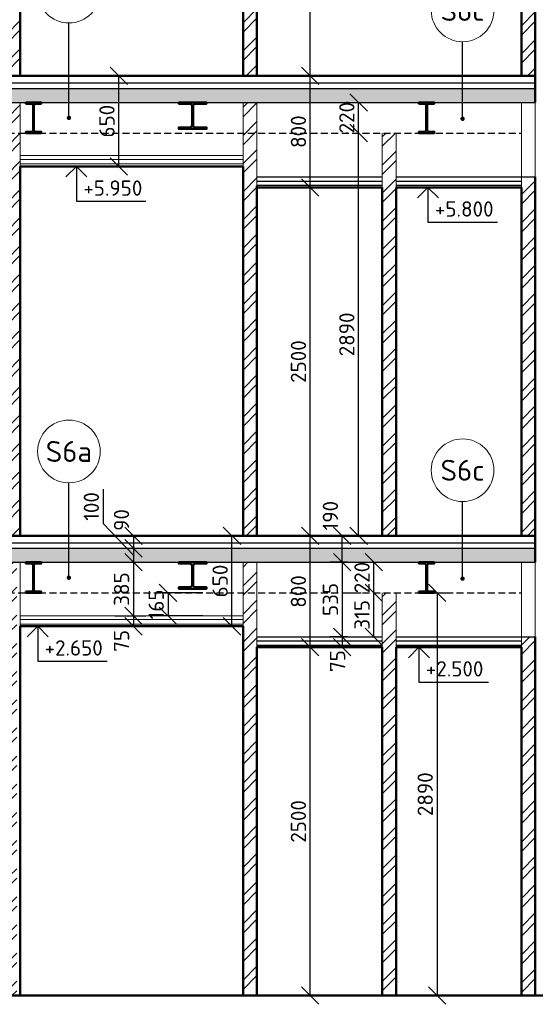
# Model space of a CAD drawing. Header units: millimetres. Extents: x -118752 to 407724, y -73278 to 155058.
# Tile 97 of 256: x -54161 to -50457, y 61633 to 68699. Entities that reach past the tile are written whole.
import ezdxf
from ezdxf.enums import TextEntityAlignment as Align

# ---------------------------------------------------------------- set-up
doc = ezdxf.new("R2010")
doc.units = ezdxf.units.MM
doc.header["$LTSCALE"] = 10
doc.linetypes.add('DASH', pattern=[0.75, 0.5, -0.25])
for name, color, linetype, lineweight in [('CKBUBLINY', 1, 'Continuous', 18), ('CKBUBLINY_POPIS', 3, 'Continuous', 25), ('CKKOTY', 3, 'Continuous', 25), ('CKKOTY_VYS', 3, 'Continuous', 25), ('CKSTENY_REZ', 6, 'Continuous', 50), ('CSPROFILY_REZY', 4, 'Continuous', 50), ('pohledy', 7, 'Continuous', 25), ('srafy', 7, 'Continuous', 18)]:
    doc.layers.add(name, color=color, linetype=linetype, lineweight=lineweight)
doc.styles.get("Standard").update_dxf_attribs({"font": 'isocpeur.ttf'})
doc.dimstyles.new('CADKON', dxfattribs={"dimscale": 50, "dimtxt": 2.2, "dimasz": 2.5, "dimexe": 1.8, "dimexo": 5, "dimgap": 0.6, "dimtad": 1, "dimrnd": 1, "dimtxsty": 'Standard', "dimblk1": 'OBLIQUE', "dimblk2": 'OBLIQUE', "dimsah": 1, "dimcen": 2.5, "dimadec": 1, "dimazin": 2, "dimtfac": 1, "dimtdec": 4, "dimtix": 1, "dimtmove": 2, "dimatfit": 3, "dimldrblk": 'OPEN30', "dimfxl": 5, "dimfxlon": 1, "dimtolj": 1, "dimarcsym": 0})

# ---------------------------------------------------------------- blocks, each defined once
blk = doc.blocks.new('_OBLIQUE')
at = {"color": 0, "linetype": 'ByBlock'}
blk.add_line((-0.5, -0.5), (0.5, 0.5), dxfattribs=at)
blk = doc.blocks.new('*D9538')
at = {"layer": 'CKKOTY', "color": 0, "lineweight": -2}
for p, q in [((-52206.7, 64195.8), (-51983.5, 64195.8)), ((-52073.5, 61695.8), (-52073.5, 64195.8)), ((-52206.7, 61695.8), (-51983.5, 61695.8))]:
    blk.add_line(p, q, dxfattribs=at)
at = {"layer": 'Defpoints', "color": 0}
for p in [(-52456.7, 64195.8), (-52073.5, 64195.8), (-52456.7, 61695.8)]:
    blk.add_point(p, dxfattribs=at)
at = {"layer": 'CKKOTY', "color": 0, "lineweight": -2, "xscale": 125, "yscale": 125, "zscale": 125}
for p, rotation in [((-52073.5, 64195.8), 90), ((-52073.5, 61695.8), 270)]:
    blk.add_blockref('_OBLIQUE', p, dxfattribs=dict(at, rotation=rotation))
at = {"layer": 'CKKOTY', "color": 0, "insert": (-52158.5, 62945.8), "char_height": 110, "attachment_point": 5, "rotation": 90}
blk.add_mtext('\\A1;2500', dxfattribs=at)
blk = doc.blocks.new('_Open30')
at = {"color": 0, "lineweight": -2}
for p, q in [((-1, 0.268), (0, 0)), ((0, 0), (-1, -0.268)), ((0, 0), (-1, 0))]:
    blk.add_line(p, q, dxfattribs=at)
blk = doc.blocks.new('*D9539')
at = {"layer": 'CKKOTY', "color": 0, "lineweight": -2}
for p, q in [((-52206.7, 64995.8), (-51983.5, 64995.8)), ((-52073.5, 64195.8), (-52073.5, 64995.8)), ((-52206.7, 64195.8), (-51983.5, 64195.8))]:
    blk.add_line(p, q, dxfattribs=at)
at = {"layer": 'Defpoints', "color": 0}
for p in [(-52456.7, 64995.8), (-52073.5, 64995.8), (-52456.7, 64195.8)]:
    blk.add_point(p, dxfattribs=at)
at = {"layer": 'CKKOTY', "color": 0, "lineweight": -2, "xscale": 125, "yscale": 125, "zscale": 125}
for p, rotation in [((-52073.5, 64995.8), 90), ((-52073.5, 64195.8), 270)]:
    blk.add_blockref('_OBLIQUE', p, dxfattribs=dict(at, rotation=rotation))
at = {"layer": 'CKKOTY', "color": 0, "insert": (-52158.5, 64595.8), "char_height": 110, "attachment_point": 5, "rotation": 90}
blk.add_mtext('\\A1;800', dxfattribs=at)
blk = doc.blocks.new('*D9540')
at = {"layer": 'CKKOTY', "color": 0, "lineweight": -2}
for p, q in [((-52206.7, 67495.8), (-51983.5, 67495.8)), ((-52073.5, 64995.8), (-52073.5, 67495.8)), ((-52206.7, 64995.8), (-51983.5, 64995.8))]:
    blk.add_line(p, q, dxfattribs=at)
at = {"layer": 'Defpoints', "color": 0}
for p in [(-52456.7, 67495.8), (-52073.5, 67495.8), (-52456.7, 64995.8)]:
    blk.add_point(p, dxfattribs=at)
at = {"layer": 'CKKOTY', "color": 0, "lineweight": -2, "xscale": 125, "yscale": 125, "zscale": 125}
for p, rotation in [((-52073.5, 67495.8), 90), ((-52073.5, 64995.8), 270)]:
    blk.add_blockref('_OBLIQUE', p, dxfattribs=dict(at, rotation=rotation))
at = {"layer": 'CKKOTY', "color": 0, "insert": (-52158.5, 66245.8), "char_height": 110, "attachment_point": 5, "rotation": 90}
blk.add_mtext('\\A1;2500', dxfattribs=at)
blk = doc.blocks.new('*D9541')
at = {"layer": 'CKKOTY', "color": 0, "lineweight": -2}
for p, q in [((-52206.7, 68295.8), (-51983.5, 68295.8)), ((-52073.5, 67495.8), (-52073.5, 68295.8)), ((-52206.7, 67495.8), (-51983.5, 67495.8))]:
    blk.add_line(p, q, dxfattribs=at)
at = {"layer": 'Defpoints', "color": 0}
for p in [(-52456.7, 68295.8), (-52073.5, 68295.8), (-52456.7, 67495.8)]:
    blk.add_point(p, dxfattribs=at)
at = {"layer": 'CKKOTY', "color": 0, "lineweight": -2, "xscale": 125, "yscale": 125, "zscale": 125}
for p, rotation in [((-52073.5, 68295.8), 90), ((-52073.5, 67495.8), 270)]:
    blk.add_blockref('_OBLIQUE', p, dxfattribs=dict(at, rotation=rotation))
at = {"layer": 'CKKOTY', "color": 0, "insert": (-52158.5, 67895.8), "char_height": 110, "attachment_point": 5, "rotation": 90}
blk.add_mtext('\\A1;800', dxfattribs=at)
blk = doc.blocks.new('*D9542')
at = {"layer": 'CKKOTY', "color": 0, "lineweight": -2}
for p, q in [((-52206.7, 70795.8), (-51983.5, 70795.8)), ((-52073.5, 68295.8), (-52073.5, 70795.8)), ((-52206.7, 68295.8), (-51983.5, 68295.8))]:
    blk.add_line(p, q, dxfattribs=at)
at = {"layer": 'Defpoints', "color": 0}
for p in [(-52456.7, 70795.8), (-52073.5, 70795.8), (-52456.7, 68295.8)]:
    blk.add_point(p, dxfattribs=at)
at = {"layer": 'CKKOTY', "color": 0, "lineweight": -2, "xscale": 125, "yscale": 125, "zscale": 125}
for p, rotation in [((-52073.5, 70795.8), 90), ((-52073.5, 68295.8), 270)]:
    blk.add_blockref('_OBLIQUE', p, dxfattribs=dict(at, rotation=rotation))
at = {"layer": 'CKKOTY', "color": 0, "insert": (-52158.5, 69545.8), "char_height": 110, "attachment_point": 5, "rotation": 90}
blk.add_mtext('\\A1;2500', dxfattribs=at)
blk = doc.blocks.new('*D10058')
at = {"layer": 'CKKOTY', "color": 0, "lineweight": -2}
for p, q in [((-53594.4, 64995.8), (-53254.4, 64995.8)), ((-53344.4, 64995.8), (-53344.4, 64905.8)), ((-53594.4, 64905.8), (-53254.4, 64905.8))]:
    blk.add_line(p, q, dxfattribs=at)
at = {"layer": 'Defpoints', "color": 0}
for p in [(-54156.7, 64995.8), (-54156.7, 64905.8), (-53344.4, 64905.8)]:
    blk.add_point(p, dxfattribs=at)
at = {"layer": 'CKKOTY', "color": 0, "lineweight": -2, "xscale": 125, "yscale": 125, "zscale": 125}
for p, rotation in [((-53344.4, 64995.8), 90), ((-53344.4, 64905.8), 270)]:
    blk.add_blockref('_OBLIQUE', p, dxfattribs=dict(at, rotation=rotation))
at = {"layer": 'CKKOTY', "color": 0, "insert": (-53429.4, 65109.1), "char_height": 110, "attachment_point": 5, "rotation": 90}
blk.add_mtext('\\A1;90', dxfattribs=at)
blk = doc.blocks.new('*D10059')
at = {"layer": 'CKKOTY', "color": 0, "lineweight": -2}
for p, q in [((-53561.1, 65329.6), (-53561.1, 65082.6)), ((-53561.1, 65082.6), (-53344.4, 64855.8)), ((-53594.4, 64905.8), (-53254.4, 64905.8)), ((-53344.4, 64905.8), (-53344.4, 64805.8)), ((-53464.5, 64805.8), (-53254.4, 64805.8))]:
    blk.add_line(p, q, dxfattribs=at)
at = {"layer": 'Defpoints', "color": 0}
for p in [(-54156.7, 64905.8), (-53714.5, 64805.8), (-53344.4, 64805.8)]:
    blk.add_point(p, dxfattribs=at)
at = {"layer": 'CKKOTY', "color": 0, "lineweight": -2, "xscale": 125, "yscale": 125, "zscale": 125}
for p, rotation in [((-53344.4, 64905.8), 90), ((-53344.4, 64805.8), 270)]:
    blk.add_blockref('_OBLIQUE', p, dxfattribs=dict(at, rotation=rotation))
at = {"layer": 'CKKOTY', "color": 0, "insert": (-53646.1, 65206.1), "char_height": 110, "attachment_point": 5, "rotation": 90}
blk.add_mtext('\\A1;100', dxfattribs=at)
blk = doc.blocks.new('*D10060')
at = {"layer": 'CKKOTY', "color": 0, "lineweight": -2}
for p, q in [((-53464.5, 64805.8), (-53254.4, 64805.8)), ((-53344.4, 64805.8), (-53344.4, 64420.8)), ((-53476.6, 64420.8), (-53254.4, 64420.8))]:
    blk.add_line(p, q, dxfattribs=at)
at = {"layer": 'Defpoints', "color": 0}
for p in [(-53714.5, 64805.8), (-53726.6, 64420.8), (-53344.4, 64420.8)]:
    blk.add_point(p, dxfattribs=at)
at = {"layer": 'CKKOTY', "color": 0, "lineweight": -2, "xscale": 125, "yscale": 125, "zscale": 125}
for p, rotation in [((-53344.4, 64805.8), 90), ((-53344.4, 64420.8), 270)]:
    blk.add_blockref('_OBLIQUE', p, dxfattribs=dict(at, rotation=rotation))
at = {"layer": 'CKKOTY', "color": 0, "insert": (-53429.4, 64613.3), "char_height": 110, "attachment_point": 5, "rotation": 90}
blk.add_mtext('\\A1;385', dxfattribs=at)
blk = doc.blocks.new('*D10061')
at = {"layer": 'CKKOTY', "color": 0, "lineweight": -2}
for p, q in [((-53476.6, 64420.8), (-53254.4, 64420.8)), ((-53344.4, 64420.8), (-53344.4, 64345.8)), ((-53476.6, 64345.8), (-53254.4, 64345.8))]:
    blk.add_line(p, q, dxfattribs=at)
at = {"layer": 'Defpoints', "color": 0}
for p in [(-53726.6, 64420.8), (-53726.6, 64345.8), (-53344.4, 64345.8)]:
    blk.add_point(p, dxfattribs=at)
at = {"layer": 'CKKOTY', "color": 0, "lineweight": -2, "xscale": 125, "yscale": 125, "zscale": 125}
for p, rotation in [((-53344.4, 64420.8), 90), ((-53344.4, 64345.8), 270)]:
    blk.add_blockref('_OBLIQUE', p, dxfattribs=dict(at, rotation=rotation))
at = {"layer": 'CKKOTY', "color": 0, "insert": (-53429.4, 64241), "char_height": 110, "attachment_point": 5, "rotation": 90}
blk.add_mtext('\\A1;75', dxfattribs=at)
blk = doc.blocks.new('*D10062')
at = {"layer": 'CKKOTY', "color": 0, "lineweight": -2}
for p, q in [((-52845.4, 64585.8), (-53185.4, 64585.8)), ((-53095.4, 64585.8), (-53095.4, 64420.8)), ((-52845.4, 64420.8), (-53185.4, 64420.8))]:
    blk.add_line(p, q, dxfattribs=at)
at = {"layer": 'Defpoints', "color": 0}
for p in [(-52556.7, 64585.8), (-53095.4, 64420.8), (-52556.7, 64420.8)]:
    blk.add_point(p, dxfattribs=at)
at = {"layer": 'CKKOTY', "color": 0, "lineweight": -2, "xscale": 125, "yscale": 125, "zscale": 125}
for p, rotation in [((-53095.4, 64585.8), 270), ((-53095.4, 64420.8), 90)]:
    blk.add_blockref('_OBLIQUE', p, dxfattribs=dict(at, rotation=rotation))
at = {"layer": 'CKKOTY', "color": 0, "insert": (-53180.4, 64503.3), "char_height": 110, "attachment_point": 5, "rotation": 90}
blk.add_mtext('\\A1;165', dxfattribs=at)
blk = doc.blocks.new('*D10063')
at = {"layer": 'CKKOTY', "color": 0, "lineweight": -2}
for p, q in [((-51806.7, 64805.8), (-51933.9, 64805.8)), ((-51843.9, 64805.8), (-51843.9, 64270.8)), ((-51806.7, 64270.8), (-51933.9, 64270.8))]:
    blk.add_line(p, q, dxfattribs=at)
at = {"layer": 'Defpoints', "color": 0}
for p in [(-51556.7, 64805.8), (-51843.9, 64270.8), (-51556.7, 64270.8)]:
    blk.add_point(p, dxfattribs=at)
at = {"layer": 'CKKOTY', "color": 0, "lineweight": -2, "xscale": 125, "yscale": 125, "zscale": 125}
for p, rotation in [((-51843.9, 64805.8), 90), ((-51843.9, 64270.8), 270)]:
    blk.add_blockref('_OBLIQUE', p, dxfattribs=dict(at, rotation=rotation))
at = {"layer": 'CKKOTY', "color": 0, "insert": (-51928.9, 64538.3), "char_height": 110, "attachment_point": 5, "rotation": 90}
blk.add_mtext('\\A1;535', dxfattribs=at)
blk = doc.blocks.new('*D10064')
at = {"layer": 'CKKOTY', "color": 0, "lineweight": -2}
for p, q in [((-51806.7, 64270.8), (-51933.9, 64270.8)), ((-51843.9, 64270.8), (-51843.9, 64195.8)), ((-51806.7, 64195.8), (-51933.9, 64195.8))]:
    blk.add_line(p, q, dxfattribs=at)
at = {"layer": 'Defpoints', "color": 0}
for p in [(-51556.7, 64270.8), (-51843.9, 64195.8), (-51556.7, 64195.8)]:
    blk.add_point(p, dxfattribs=at)
at = {"layer": 'CKKOTY', "color": 0, "lineweight": -2, "xscale": 125, "yscale": 125, "zscale": 125}
for p, rotation in [((-51843.9, 64270.8), 90), ((-51843.9, 64195.8), 270)]:
    blk.add_blockref('_OBLIQUE', p, dxfattribs=dict(at, rotation=rotation))
at = {"layer": 'CKKOTY', "color": 0, "insert": (-51877, 64096.4), "char_height": 110, "attachment_point": 5, "rotation": 90}
blk.add_mtext('\\A1;75', dxfattribs=at)
blk = doc.blocks.new('CK_BUBBLE_1_0_0')
at = {"color": 0, "linetype": 'ByBlock', "lineweight": -2}
blk.add_circle((0, 0), 1, dxfattribs=at)
blk = doc.blocks.new('*D10065')
at = {"layer": 'CKKOTY', "color": 0, "lineweight": -2}
for p, q in [((-51806.7, 64585.8), (-51706.8, 64585.8)), ((-51616.8, 64270.8), (-51616.8, 64585.8)), ((-51806.7, 64270.8), (-51706.8, 64270.8))]:
    blk.add_line(p, q, dxfattribs=at)
at = {"layer": 'Defpoints', "color": 0}
for p in [(-51616.8, 64585.8), (-51556.7, 64585.8), (-51556.7, 64270.8)]:
    blk.add_point(p, dxfattribs=at)
at = {"layer": 'CKKOTY', "color": 0, "lineweight": -2, "xscale": 125, "yscale": 125, "zscale": 125}
for p, rotation in [((-51616.8, 64585.8), 90), ((-51616.8, 64270.8), 270)]:
    blk.add_blockref('_OBLIQUE', p, dxfattribs=dict(at, rotation=rotation))
at = {"layer": 'CKKOTY', "color": 0, "insert": (-51701.8, 64428.3), "char_height": 110, "attachment_point": 5, "rotation": 90}
blk.add_mtext('\\A1;315', dxfattribs=at)
blk = doc.blocks.new('*D10066')
at = {"layer": 'CKKOTY', "color": 0, "lineweight": -2}
for p, q in [((-51806.7, 64805.8), (-51706.8, 64805.8)), ((-51616.8, 64585.8), (-51616.8, 64805.8)), ((-51806.7, 64585.8), (-51706.8, 64585.8))]:
    blk.add_line(p, q, dxfattribs=at)
at = {"layer": 'Defpoints', "color": 0}
for p in [(-51616.8, 64805.8), (-51556.7, 64805.8), (-51556.7, 64585.8)]:
    blk.add_point(p, dxfattribs=at)
at = {"layer": 'CKKOTY', "color": 0, "lineweight": -2, "xscale": 125, "yscale": 125, "zscale": 125}
for p, rotation in [((-51616.8, 64805.8), 270), ((-51616.8, 64585.8), 90)]:
    blk.add_blockref('_OBLIQUE', p, dxfattribs=dict(at, rotation=rotation))
at = {"layer": 'CKKOTY', "color": 0, "insert": (-51701.8, 64695.8), "char_height": 110, "attachment_point": 5, "rotation": 90}
blk.add_mtext('\\A1;220', dxfattribs=at)
blk = doc.blocks.new('*D10067')
at = {"layer": 'CKKOTY', "color": 0, "lineweight": -2}
for p, q in [((-51806.7, 64995.8), (-51933.9, 64995.8)), ((-51843.9, 64805.8), (-51843.9, 64995.8)), ((-51806.7, 64805.8), (-51933.9, 64805.8))]:
    blk.add_line(p, q, dxfattribs=at)
at = {"layer": 'Defpoints', "color": 0}
for p in [(-51843.9, 64995.8), (-51556.7, 64995.8), (-51556.7, 64805.8)]:
    blk.add_point(p, dxfattribs=at)
at = {"layer": 'CKKOTY', "color": 0, "lineweight": -2, "xscale": 125, "yscale": 125, "zscale": 125}
for p, rotation in [((-51843.9, 64995.8), 90), ((-51843.9, 64805.8), 270)]:
    blk.add_blockref('_OBLIQUE', p, dxfattribs=dict(at, rotation=rotation))
at = {"layer": 'CKKOTY', "color": 0, "insert": (-51928.9, 65139.8), "char_height": 110, "attachment_point": 5, "rotation": 90}
blk.add_mtext('\\A1;190', dxfattribs=at)
blk = doc.blocks.new('*D10068')
at = {"layer": 'CKKOTY', "color": 0, "lineweight": -2}
for p, q in [((-52806.7, 64995.8), (-52725.9, 64995.8)), ((-52635.9, 64345.8), (-52635.9, 64995.8)), ((-52806.7, 64345.8), (-52725.9, 64345.8))]:
    blk.add_line(p, q, dxfattribs=at)
at = {"layer": 'Defpoints', "color": 0}
for p in [(-52635.9, 64995.8), (-52556.7, 64995.8), (-52556.7, 64345.8)]:
    blk.add_point(p, dxfattribs=at)
at = {"layer": 'CKKOTY', "color": 0, "lineweight": -2, "xscale": 125, "yscale": 125, "zscale": 125}
for p, rotation in [((-52635.9, 64995.8), 90), ((-52635.9, 64345.8), 270)]:
    blk.add_blockref('_OBLIQUE', p, dxfattribs=dict(at, rotation=rotation))
at = {"layer": 'CKKOTY', "color": 0, "insert": (-52720.9, 64670.8), "char_height": 110, "attachment_point": 5, "rotation": 90}
blk.add_mtext('\\A1;650', dxfattribs=at)
blk = doc.blocks.new('*D10070')
at = {"layer": 'CKKOTY', "color": 0, "lineweight": -2}
for p, q in [((-53440.3, 68295.8), (-53538.9, 68295.8)), ((-53448.9, 67645.8), (-53448.9, 68295.8)), ((-53415.9, 67645.8), (-53538.9, 67645.8))]:
    blk.add_line(p, q, dxfattribs=at)
at = {"layer": 'Defpoints', "color": 0}
for p in [(-53448.9, 68295.8), (-53190.3, 68295.8), (-53165.9, 67645.8)]:
    blk.add_point(p, dxfattribs=at)
at = {"layer": 'CKKOTY', "color": 0, "lineweight": -2, "xscale": 125, "yscale": 125, "zscale": 125}
for p, rotation in [((-53448.9, 68295.8), 90), ((-53448.9, 67645.8), 270)]:
    blk.add_blockref('_OBLIQUE', p, dxfattribs=dict(at, rotation=rotation))
at = {"layer": 'CKKOTY', "color": 0, "insert": (-53533.9, 67970.8), "char_height": 110, "attachment_point": 5, "rotation": 90}
blk.add_mtext('\\A1;650', dxfattribs=at)
blk = doc.blocks.new('*U10078')
at = {"color": 0, "linetype": 'ByBlock', "lineweight": -2}
blk.add_lwpolyline([(-1.5, -1.5), (0, 0), (1.5, -1.5), (0, 0), (0, -5), (10, -5)], dxfattribs=at)
blk = doc.blocks.new('*U10080')
at = {"color": 0, "linetype": 'ByBlock', "lineweight": -2}
blk.add_lwpolyline([(-1.5, -1.5), (0, 0), (1.5, -1.5), (0, 0), (0, -5), (10, -5)], dxfattribs=at)
blk = doc.blocks.new('*U10083')
at = {"color": 0, "linetype": 'ByBlock', "lineweight": -2}
blk.add_lwpolyline([(-1.5, -1.5), (0, 0), (1.5, -1.5), (0, 0), (0, -5), (10, -5)], dxfattribs=at)
blk = doc.blocks.new('*U10084')
at = {"color": 0, "linetype": 'ByBlock', "lineweight": -2}
blk.add_lwpolyline([(-1.5, -1.5), (0, 0), (1.5, -1.5), (0, 0), (0, -5), (10, -5)], dxfattribs=at)
blk = doc.blocks.new('*D10183')
at = {"layer": 'CKKOTY', "color": 0, "lineweight": -2}
for p, q in [((-51806.7, 67885.8), (-51815.9, 67885.8)), ((-51725.9, 64995.8), (-51725.9, 67885.8)), ((-51806.7, 64995.8), (-51815.9, 64995.8))]:
    blk.add_line(p, q, dxfattribs=at)
at = {"layer": 'Defpoints', "color": 0}
for p in [(-51725.9, 67885.8), (-51556.7, 67885.8), (-51556.7, 64995.8)]:
    blk.add_point(p, dxfattribs=at)
at = {"layer": 'CKKOTY', "color": 0, "lineweight": -2, "xscale": 125, "yscale": 125, "zscale": 125}
for p, rotation in [((-51725.9, 67885.8), 90), ((-51725.9, 64995.8), 270)]:
    blk.add_blockref('_OBLIQUE', p, dxfattribs=dict(at, rotation=rotation))
at = {"layer": 'CKKOTY', "color": 0, "insert": (-51810.9, 66440.8), "char_height": 110, "attachment_point": 5, "rotation": 90}
blk.add_mtext('\\A1;2890', dxfattribs=at)
blk = doc.blocks.new('*D10184')
at = {"layer": 'CKKOTY', "color": 0, "lineweight": -2}
for p, q in [((-51800.4, 68105.8), (-51815.9, 68105.8)), ((-51725.9, 67885.8), (-51725.9, 68105.8)), ((-51806.7, 67885.8), (-51815.9, 67885.8))]:
    blk.add_line(p, q, dxfattribs=at)
at = {"layer": 'Defpoints', "color": 0}
for p in [(-51725.9, 68105.8), (-51550.4, 68105.8), (-51556.7, 67885.8)]:
    blk.add_point(p, dxfattribs=at)
at = {"layer": 'CKKOTY', "color": 0, "lineweight": -2, "xscale": 125, "yscale": 125, "zscale": 125}
for p, rotation in [((-51725.9, 68105.8), 270), ((-51725.9, 67885.8), 90)]:
    blk.add_blockref('_OBLIQUE', p, dxfattribs=dict(at, rotation=rotation))
at = {"layer": 'CKKOTY', "color": 0, "insert": (-51810.9, 67995.8), "char_height": 110, "attachment_point": 5, "rotation": 90}
blk.add_mtext('\\A1;220', dxfattribs=at)
blk = doc.blocks.new('*D10185')
at = {"layer": 'CKKOTY', "color": 0, "lineweight": -2}
for p, q in [((-51206.7, 64585.8), (-51072.6, 64585.8)), ((-51162.6, 64585.8), (-51162.6, 61695.8)), ((-51206.7, 61695.8), (-51072.6, 61695.8))]:
    blk.add_line(p, q, dxfattribs=at)
at = {"layer": 'Defpoints', "color": 0}
for p in [(-51456.7, 64585.8), (-51456.7, 61695.8), (-51162.6, 61695.8)]:
    blk.add_point(p, dxfattribs=at)
at = {"layer": 'CKKOTY', "color": 0, "lineweight": -2, "xscale": 125, "yscale": 125, "zscale": 125}
for p, rotation in [((-51162.6, 64585.8), 90), ((-51162.6, 61695.8), 270)]:
    blk.add_blockref('_OBLIQUE', p, dxfattribs=dict(at, rotation=rotation))
at = {"layer": 'CKKOTY', "color": 0, "insert": (-51247.6, 63140.8), "char_height": 110, "attachment_point": 5, "rotation": 90}
blk.add_mtext('\\A1;2890', dxfattribs=at)

msp = doc.modelspace()

# ---------------------------------------------------------------- hatches: boundary and pattern name
at = {"layer": 'srafy'}
h = msp.add_hatch(dxfattribs=at)
h.set_pattern_fill('ANSI32', color=256, scale=15, style=0)
h.paths.add_polyline_path([(-54256.706, 70945.76), (-54256.706, 68295.76), (-54156.706, 68295.76), (-54156.706, 70945.76), (-54156.706, 70965.76), (-54156.706, 70995.76), (-54156.706, 71025.76), (-54156.706, 71185.76), (-54256.706, 71185.76), (-54256.706, 71155.76), (-54256.706, 71125.76), (-54256.706, 71110.76), (-54256.706, 70995.76)])
h.paths.add_polyline_path([(-52456.706, 70795.76), (-52456.706, 70810.76), (-52456.706, 70840.76), (-52456.706, 70870.76), (-52456.706, 71185.76), (-52556.706, 71185.76), (-52556.706, 71025.76), (-52556.706, 70995.76), (-52556.706, 70965.76), (-52556.706, 70945.76), (-52556.706, 68295.76), (-52456.706, 68295.76)])
h.paths.add_polyline_path([(-52556.706, 71405.76), (-52556.706, 71185.76), (-52456.706, 71185.76), (-52456.706, 71405.76)])
h.paths.add_polyline_path([(-54256.706, 71405.76), (-54156.706, 71405.76), (-54156.706, 71185.76), (-54256.706, 71185.76)], flags=0)
at = {"layer": 'srafy', "transparency": 33554661}
h = msp.add_hatch(dxfattribs=at)
h.set_pattern_fill('ANSI32', color=256, scale=15, style=0)
h.paths.add_polyline_path([(-50556.701, 70795.76), (-50556.701, 68295.76), (-50456.701, 68295.76), (-50456.701, 70870.76), (-50556.701, 70870.76), (-50556.701, 70840.76), (-50556.701, 70810.76)])
h.paths.add_polyline_path([(-49456.701, 70795.76), (-49456.701, 70810.76), (-49456.701, 70840.76), (-49456.701, 70870.76), (-49556.701, 70870.76), (-49556.701, 68295.76), (-49456.701, 68295.76)])
h = msp.add_hatch(dxfattribs=at)
h.set_pattern_fill('BETON-PROSTY', color=256, scale=25, style=0)
h.set_pattern_definition([(45, (0, 3300), (-70.71068, 70.71068), []), (45, (70.71, 3300), (-35.35534, 106.06602), [50, -25, 0, -25])])
h.paths.add_polyline_path([(-56569.675, 68105.76), (-55466.706, 68105.76), (-55451.706, 68105.76), (-55341.706, 68105.76), (-54256.706, 68105.76), (-54181.706, 68105.76), (-54156.706, 68105.76), (-54116.706, 68105.76), (-54006.706, 68105.76), (-53807.4, 68105.76), (-53807.4, 68205.76), (-55361.787, 68205.76), (-56584.675, 68205.76), (-56584.675, 68105.76)])
edge = h.paths.add_edge_path(flags=16)
edge.add_arc((-55361.787, 68148.283), 7.812, -90, 90, ccw=False)
edge.add_arc((-55361.787, 68148.283), 7.812, 90, 270, ccw=False)
h.paths.add_polyline_path([(-56786.706, 68105.76), (-56676.706, 68105.76), (-56661.706, 68105.76), (-56599.675, 68105.76), (-56584.675, 68105.76), (-56584.675, 68205.76), (-57040.552, 68205.76), (-58147.206, 68205.76), (-58147.206, 68105.76), (-58116.706, 68105.76), (-58006.706, 68105.76)])
h.paths.add_polyline_path([(-53807.4, 68105.76), (-53018.706, 68105.76), (-52818.706, 68105.76), (-52556.706, 68105.76), (-52456.706, 68105.76), (-51292.706, 68105.76), (-51182.706, 68105.76), (-50979.513, 68105.76), (-50979.513, 68205.76), (-53807.4, 68205.76)])
h.paths.add_polyline_path([(-50979.513, 68105.76), (-50556.701, 68105.76), (-50456.701, 68105.76), (-50456.701, 68205.76), (-50979.513, 68205.76)])
h = msp.add_hatch(dxfattribs=at)
h.set_pattern_fill('ANSI32', color=256, scale=15, style=0)
h.paths.add_polyline_path([(-54256.706, 64995.76), (-54156.706, 64995.76), (-54156.706, 67645.76), (-54156.706, 67665.76), (-54156.706, 67695.76), (-54156.706, 67725.76), (-54156.706, 67885.76), (-54256.706, 67885.76), (-54256.706, 67855.76), (-54256.706, 67825.76), (-54256.706, 67810.76), (-54256.706, 67695.76), (-54256.706, 67645.76)])
h.paths.add_polyline_path([(-54256.706, 67885.76), (-54156.706, 67885.76), (-54156.706, 68105.76), (-54256.706, 68105.76)])
h.paths.add_polyline_path([(-54256.706, 64510.76), (-54256.706, 64395.76), (-54231.706, 64395.76), (-54231.706, 61695.76), (-54181.706, 61695.76), (-54181.706, 64585.76), (-54256.706, 64585.76), (-54256.706, 64555.76), (-54256.706, 64525.76)])
h.paths.add_polyline_path([(-54181.706, 64585.76), (-54181.706, 64805.76), (-54256.706, 64805.76), (-54256.706, 64585.76)])
h = msp.add_hatch(dxfattribs=at)
h.set_pattern_fill('ANSI32', color=256, scale=15, style=0)
h.paths.add_polyline_path([(-52456.706, 67495.76), (-52456.706, 67510.76), (-52456.706, 67540.76), (-52456.706, 67570.76), (-52456.706, 67885.76), (-52556.706, 67885.76), (-52556.706, 67725.76), (-52556.706, 67695.76), (-52556.706, 67665.76), (-52556.706, 67645.76), (-52556.706, 64995.76), (-52456.706, 64995.76)])
h.paths.add_polyline_path([(-52456.706, 68105.76), (-52556.706, 68105.76), (-52556.706, 67885.76), (-52456.706, 67885.76)])
h = msp.add_hatch(dxfattribs=at)
h.set_pattern_fill('ANSI32', color=256, scale=15, style=0)
h.paths.add_polyline_path([(-51456.701, 67495.76), (-51456.701, 67510.76), (-51456.701, 67540.76), (-51456.701, 67570.76), (-51456.701, 67885.76), (-51556.701, 67885.76), (-51556.701, 67570.76), (-51556.701, 67540.76), (-51556.701, 67510.76), (-51556.701, 67495.76), (-51556.703, 67495.76), (-51556.701, 64995.76), (-51456.701, 64995.76)])
h = msp.add_hatch(dxfattribs=at)
h.set_pattern_fill('ANSI32', color=256, scale=15, style=0)
h.paths.add_polyline_path([(-49456.701, 67495.76), (-49556.701, 67495.76), (-49556.701, 64995.76), (-49456.701, 64995.76)])
h.paths.add_polyline_path([(-50556.701, 67495.76), (-50556.701, 64995.76), (-50456.701, 64995.76), (-50456.701, 67570.76), (-50556.701, 67570.76), (-50556.701, 67540.76), (-50556.701, 67510.76)])
h = msp.add_hatch(dxfattribs=at)
h.set_pattern_fill('BETON-PROSTY', color=256, scale=25, style=0)
h.set_pattern_definition([(45, (0, 0), (-70.71068, 70.71068), []), (45, (70.71, 0), (-35.35534, 106.06602), [50, -25, 0, -25])])
h.paths.add_polyline_path([(-56569.675, 64805.76), (-55466.706, 64805.76), (-55451.706, 64805.76), (-55341.706, 64805.76), (-54256.706, 64805.76), (-54181.706, 64805.76), (-54156.706, 64805.76), (-54116.706, 64805.76), (-54006.706, 64805.76), (-53807.4, 64805.76), (-53807.4, 64905.76), (-55361.787, 64905.76), (-56584.675, 64905.76), (-56584.675, 64805.76)])
edge = h.paths.add_edge_path(flags=16)
edge.add_arc((-55361.787, 64848.283), 7.812, -90, 90, ccw=False)
edge.add_arc((-55361.787, 64848.283), 7.812, 90, 270, ccw=False)
h.paths.add_polyline_path([(-56786.706, 64805.76), (-56676.706, 64805.76), (-56661.706, 64805.76), (-56599.675, 64805.76), (-56584.675, 64805.76), (-56584.675, 64905.76), (-57040.552, 64905.76), (-58147.206, 64905.76), (-58147.206, 64805.76), (-58116.706, 64805.76), (-58006.706, 64805.76)])
h.paths.add_polyline_path([(-53807.4, 64805.76), (-53018.706, 64805.76), (-52818.706, 64805.76), (-52556.706, 64805.76), (-52456.706, 64805.76), (-51292.706, 64805.76), (-51182.706, 64805.76), (-50979.513, 64805.76), (-50979.513, 64905.76), (-53807.4, 64905.76)])
h.paths.add_polyline_path([(-50979.513, 64805.76), (-50556.701, 64805.76), (-50456.701, 64805.76), (-50456.701, 64905.76), (-50979.513, 64905.76)])
h = msp.add_hatch(dxfattribs=at)
h.set_pattern_fill('ANSI32', color=256, scale=15, style=0)
h.paths.add_polyline_path([(-52456.706, 64195.76), (-52456.706, 64210.76), (-52456.706, 64240.76), (-52456.706, 64270.76), (-52456.706, 64585.76), (-52556.706, 64585.76), (-52556.706, 64420.76), (-52556.706, 64395.76), (-52556.706, 64360.76), (-52556.706, 64345.76), (-52556.706, 61695.76), (-52456.706, 61695.76)])
h.paths.add_polyline_path([(-52556.706, 64585.76), (-52456.706, 64585.76), (-52456.706, 64805.76), (-52556.706, 64805.76)])
h = msp.add_hatch(dxfattribs=at)
h.set_pattern_fill('ANSI32', color=256, scale=15, style=0)
h.paths.add_polyline_path([(-51456.701, 64195.76), (-51456.701, 64210.76), (-51456.701, 64240.76), (-51456.701, 64270.76), (-51456.701, 64585.76), (-51556.701, 64585.76), (-51556.701, 64270.76), (-51556.701, 64240.76), (-51556.701, 64210.76), (-51556.701, 64195.76), (-51556.703, 64195.76), (-51556.701, 61695.76), (-51456.701, 61695.76)])
h.paths.add_polyline_path([(-50556.701, 64195.76), (-50556.701, 61695.76), (-50456.701, 61695.76), (-50456.701, 64270.76), (-50556.701, 64270.76), (-50556.701, 64240.76), (-50556.701, 64210.76)])

# ---------------------------------------------------------------- linework, layer by layer
at = {"layer": 'CKKOTY_VYS'}
for p, q in [((-53628.671, 67645.76), (-53878.671, 67645.76)), ((-51102.778, 67495.76), (-51352.778, 67495.76)), ((-53906.899, 64345.76), (-54156.899, 64345.76)), ((-51167.967, 64195.76), (-51417.967, 64195.76))]:
    msp.add_line(p, q, dxfattribs=at)
at = {"layer": 'CKSTENY_REZ'}
for p, q in [((-54156.706, 68295.76), (-54156.706, 70945.76)), ((-52556.706, 70945.76), (-52556.706, 68295.76)), ((-52456.706, 70805.76), (-52456.706, 68295.76)), ((-50456.701, 68105.76), (-50456.701, 70870.76)), ((-50556.701, 70795.76), (-50556.701, 68295.76)), ((-58147.206, 68295.76), (-50456.701, 68295.76)), ((-58147.206, 68295.76), (-50456.701, 68295.76)), ((-54156.706, 67645.76), (-52556.706, 67645.76)), ((-54156.706, 64995.76), (-54156.706, 67645.76)), ((-54156.706, 67645.76), (-52556.706, 67645.76)), ((-52556.706, 67645.76), (-52556.706, 64995.76)), ((-50456.701, 64805.76), (-50456.701, 67570.76)), ((-52456.706, 67505.76), (-52456.706, 64995.76)), ((-52456.706, 67495.76), (-51556.701, 67495.76)), ((-51556.703, 67495.76), (-51556.701, 64995.76)), ((-51456.701, 67495.76), (-51456.701, 64995.76)), ((-51456.701, 67495.76), (-50556.701, 67495.76)), ((-50556.701, 67495.76), (-50556.701, 64995.76)), ((-58147.206, 64995.76), (-50456.701, 64995.76)), ((-54156.706, 61695.76), (-54156.706, 64345.76)), ((-54156.706, 64345.76), (-52556.706, 64345.76)), ((-52556.706, 64345.76), (-52556.706, 61695.76)), ((-50456.701, 61695.76), (-50456.701, 64270.76)), ((-52456.706, 64195.76), (-52456.706, 61695.76)), ((-52456.706, 64195.76), (-51556.701, 64195.76)), ((-51556.703, 64195.76), (-51556.701, 61695.76)), ((-51456.701, 64195.76), (-51456.701, 61695.76)), ((-51456.701, 64195.76), (-50556.701, 64195.76)), ((-50556.701, 64195.76), (-50556.701, 61695.76)), ((-57937.206, 61695.76), (-47655.049, 61695.76))]:
    msp.add_line(p, q, dxfattribs=at)
at = {"layer": 'CSPROFILY_REZY'}
for points in [[(-54116.706, 68105.76), (-54116.706, 68096.56), (-54076.656, 68096.56, -0.41421356), (-54064.656, 68084.56), (-54064.656, 67906.96, -0.41421356), (-54076.656, 67894.96), (-54116.706, 67894.96), (-54116.706, 67885.76), (-54006.706, 67885.76), (-54006.706, 67894.96), (-54046.756, 67894.96, -0.41421356), (-54058.756, 67906.96), (-54058.756, 68084.56, -0.41421356), (-54046.756, 68096.56), (-54006.706, 68096.56), (-54006.706, 68105.76)], [(-53018.706, 68105.76), (-53018.706, 68095.76), (-52939.956, 68095.76, -0.41421356), (-52921.956, 68077.76), (-52921.956, 67943.76, -0.41421356), (-52939.956, 67925.76), (-53018.706, 67925.76), (-53018.706, 67915.76), (-52818.706, 67915.76), (-52818.706, 67925.76), (-52897.456, 67925.76, -0.41421356), (-52915.456, 67943.76), (-52915.456, 68077.76, -0.41421356), (-52897.456, 68095.76), (-52818.706, 68095.76), (-52818.706, 68105.76)], [(-51292.706, 68105.76), (-51292.706, 68096.56), (-51252.656, 68096.56, -0.41421356), (-51240.656, 68084.56), (-51240.656, 67906.96, -0.41421356), (-51252.656, 67894.96), (-51292.706, 67894.96), (-51292.706, 67885.76), (-51182.706, 67885.76), (-51182.706, 67894.96), (-51222.756, 67894.96, -0.41421356), (-51234.756, 67906.96), (-51234.756, 68084.56, -0.41421356), (-51222.756, 68096.56), (-51182.706, 68096.56), (-51182.706, 68105.76)], [(-54116.706, 64805.76), (-54116.706, 64796.56), (-54076.656, 64796.56, -0.41421356), (-54064.656, 64784.56), (-54064.656, 64606.96, -0.41421356), (-54076.656, 64594.96), (-54116.706, 64594.96), (-54116.706, 64585.76), (-54006.706, 64585.76), (-54006.706, 64594.96), (-54046.756, 64594.96, -0.41421356), (-54058.756, 64606.96), (-54058.756, 64784.56, -0.41421356), (-54046.756, 64796.56), (-54006.706, 64796.56), (-54006.706, 64805.76)], [(-53018.706, 64805.76), (-53018.706, 64795.76), (-52939.956, 64795.76, -0.41421356), (-52921.956, 64777.76), (-52921.956, 64643.76, -0.41421356), (-52939.956, 64625.76), (-53018.706, 64625.76), (-53018.706, 64615.76), (-52818.706, 64615.76), (-52818.706, 64625.76), (-52897.456, 64625.76, -0.41421356), (-52915.456, 64643.76), (-52915.456, 64777.76, -0.41421356), (-52897.456, 64795.76), (-52818.706, 64795.76), (-52818.706, 64805.76)], [(-51292.706, 64805.76), (-51292.706, 64796.56), (-51252.656, 64796.56, -0.41421356), (-51240.656, 64784.56), (-51240.656, 64606.96, -0.41421356), (-51252.656, 64594.96), (-51292.706, 64594.96), (-51292.706, 64585.76), (-51182.706, 64585.76), (-51182.706, 64594.96), (-51222.756, 64594.96, -0.41421356), (-51234.756, 64606.96), (-51234.756, 64784.56, -0.41421356), (-51222.756, 64796.56), (-51182.706, 64796.56), (-51182.706, 64805.76)]]:
    msp.add_lwpolyline(points, format="xyb", close=True, dxfattribs=at)
at = {"layer": 'pohledy'}
for p, q in [((-58147.206, 68245.76), (-50456.701, 68245.76)), ((-58147.206, 68205.76), (-50456.701, 68205.76)), ((-58147.206, 68105.76), (-50456.701, 68105.76)), ((-52456.706, 67570.76), (-51556.701, 67570.76)), ((-51456.701, 67570.76), (-50456.701, 67570.76)), ((-52456.706, 67540.76), (-51556.701, 67540.76)), ((-52456.706, 67510.76), (-51556.701, 67510.76)), ((-51456.701, 67540.76), (-50556.701, 67540.76)), ((-51456.701, 67510.76), (-50556.701, 67510.76)), ((-58147.206, 64945.76), (-50456.701, 64945.76)), ((-58147.206, 64905.76), (-50456.701, 64905.76)), ((-58147.206, 64805.76), (-50456.701, 64805.76)), ((-52456.706, 64270.76), (-51556.701, 64270.76)), ((-52456.706, 64240.76), (-51556.701, 64240.76)), ((-51456.701, 64270.76), (-50456.701, 64270.76)), ((-51456.701, 64240.76), (-50556.701, 64240.76)), ((-52456.706, 64210.76), (-51556.701, 64210.76)), ((-51456.701, 64210.76), (-50556.701, 64210.76))]:
    msp.add_line(p, q, dxfattribs=at)
at = {"layer": 'pohledy', "linetype": 'DASH', "ltscale": 10}
for p, q in [((-58147.206, 67885.76), (-50556.701, 67885.76)), ((-58147.206, 64585.76), (-50556.701, 64585.76))]:
    msp.add_line(p, q, dxfattribs=at)
at = {"layer": 'srafy'}
for p, q in [((-54156.706, 67645.76), (-54156.706, 68105.76)), ((-52556.706, 67645.76), (-52556.706, 68105.76)), ((-52456.706, 67495.76), (-52456.706, 68105.76)), ((-50556.701, 67495.76), (-50556.701, 68105.76)), ((-50456.701, 67570.76), (-50456.701, 68105.76)), ((-51556.701, 67495.76), (-51556.701, 67885.76)), ((-51456.701, 67495.76), (-51456.701, 67885.76)), ((-54156.706, 67725.76), (-52556.706, 67725.76)), ((-54156.706, 67695.76), (-52556.706, 67695.76)), ((-54156.706, 67665.76), (-52556.706, 67665.76)), ((-54156.706, 64345.76), (-54156.706, 64805.76)), ((-52556.706, 64345.76), (-52556.706, 64805.76)), ((-52456.706, 64195.76), (-52456.706, 64805.76)), ((-50556.701, 64195.76), (-50556.701, 64805.76)), ((-50456.701, 64270.76), (-50456.701, 64805.76)), ((-51556.701, 64195.76), (-51556.701, 64585.76)), ((-51456.701, 64195.76), (-51456.701, 64585.76)), ((-54156.706, 64420.76), (-52556.706, 64420.76)), ((-54156.706, 64395.76), (-52556.706, 64395.76)), ((-54156.706, 64360.76), (-52556.706, 64360.76))]:
    msp.add_line(p, q, dxfattribs=at)

# ---------------------------------------------------------------- block references
at = {"layer": 'CKBUBLINY'}
ref = msp.add_blockref('CK_BUBBLE_1_0_0', (-53807.4, 68900.613), dxfattribs=dict(at, xscale=225, yscale=225, zscale=225))
ref.add_attrib('NUM1', 'S6a', dxfattribs={"layer": 'CKBUBLINY_POPIS', "height": 150}).set_placement((-53807.4, 68900.613), align=Align.MIDDLE_CENTER)
ref = msp.add_blockref('CK_BUBBLE_1_0_0', (-50979.513, 68765.749), dxfattribs=dict(at, xscale=225, yscale=225, zscale=225))
ref.add_attrib('NUM1', 'S6c', dxfattribs={"layer": 'CKBUBLINY_POPIS', "height": 150}).set_placement((-50979.513, 68765.749), align=Align.MIDDLE_CENTER)
ref = msp.add_blockref('CK_BUBBLE_1_0_0', (-53807.4, 65600.613), dxfattribs=dict(at, xscale=225, yscale=225, zscale=225))
ref.add_attrib('NUM1', 'S6a', dxfattribs={"layer": 'CKBUBLINY_POPIS', "height": 150}).set_placement((-53807.4, 65600.613), align=Align.MIDDLE_CENTER)
ref = msp.add_blockref('CK_BUBBLE_1_0_0', (-50979.513, 65465.749), dxfattribs=dict(at, xscale=225, yscale=225, zscale=225))
ref.add_attrib('NUM1', 'S6c', dxfattribs={"layer": 'CKBUBLINY_POPIS', "height": 150}).set_placement((-50979.513, 65465.749), align=Align.MIDDLE_CENTER)
at = {"layer": 'CKKOTY_VYS'}
ref = msp.add_blockref('*U10078', (-53753.671, 67645.76), dxfattribs=dict(at, xscale=50, yscale=50, zscale=50))
ref.add_attrib('Výška', '+5.950', (-53703.671, 67435.76), dxfattribs={"layer": '0', "color": 0, "linetype": 'ByBlock', "lineweight": -2, "height": 110})
ref = msp.add_blockref('*U10080', (-51227.778, 67495.76), dxfattribs=dict(at, xscale=50, yscale=50, zscale=50))
ref.add_attrib('Výška', '+5.800', (-51177.778, 67285.76), dxfattribs={"layer": '0', "color": 0, "linetype": 'ByBlock', "lineweight": -2, "height": 110})
ref = msp.add_blockref('*U10083', (-54031.899, 64345.76), dxfattribs=dict(at, xscale=50, yscale=50, zscale=50))
ref.add_attrib('Výška', '+2.650', (-53981.899, 64135.76), dxfattribs={"layer": '0', "color": 0, "linetype": 'ByBlock', "lineweight": -2, "height": 110})
ref = msp.add_blockref('*U10084', (-51292.967, 64195.76), dxfattribs=dict(at, xscale=50, yscale=50, zscale=50))
ref.add_attrib('Výška', '+2.500', (-51242.967, 63985.76), dxfattribs={"layer": '0', "color": 0, "linetype": 'ByBlock', "lineweight": -2, "height": 110})

# ---------------------------------------------------------------- dimensions: what is measured, and where the dimension line sits
at = {"layer": 'CKKOTY'}
for base, p1, p2, picture, middle in [((-52073.5, 70795.76), (-52456.706, 68295.76), (-52456.706, 70795.76), '*D9542', (-52158.5, 69545.76)), ((-52073.5, 68295.76), (-52456.706, 67495.76), (-52456.706, 68295.76), '*D9541', (-52158.5, 67895.76)), ((-51725.925, 68105.76), (-51556.701, 67885.76), (-51550.373, 68105.76), '*D10184', (-51810.925, 67995.76)), ((-52073.5, 67495.76), (-52456.706, 64995.76), (-52456.706, 67495.76), '*D9540', (-52158.5, 66245.76)), ((-52073.5, 64995.76), (-52456.706, 64195.76), (-52456.706, 64995.76), '*D9539', (-52158.5, 64595.76)), ((-53344.399, 64420.76), (-53714.516, 64805.76), (-53726.561, 64420.76), '*D10060', (-53429.399, 64613.26)), ((-51616.809, 64805.76), (-51556.701, 64585.76), (-51556.701, 64805.76), '*D10066', (-51701.809, 64695.76))]:
    dim = msp.add_linear_dim(base=base, p1=p1, p2=p2, angle=90, dimstyle='CADKON', override={"dimtmove": 2}, dxfattribs=at)
    dim.commit()
    dim.dimension.update_dxf_attribs({"geometry": picture, "text_midpoint": middle})
for base, p1, p2, picture, middle in [((-53448.914, 68295.76), (-53165.86, 67645.76), (-53190.297, 68295.76), '*D10070', (-53533.914, 67970.76)), ((-51725.925, 67885.76), (-51556.701, 64995.76), (-51556.701, 67885.76), '*D10183', (-51810.925, 66440.76)), ((-52635.95, 64995.76), (-52556.706, 64345.76), (-52556.706, 64995.76), '*D10068', (-52720.95, 64670.76)), ((-51843.932, 64270.76), (-51556.701, 64805.76), (-51556.701, 64270.76), '*D10063', (-51928.932, 64538.26)), ((-53095.445, 64420.76), (-52556.706, 64585.76), (-52556.706, 64420.76), '*D10062', (-53180.445, 64503.26)), ((-51616.809, 64585.76), (-51556.701, 64270.76), (-51556.701, 64585.76), '*D10065', (-51701.809, 64428.26)), ((-51162.628, 61695.76), (-51456.701, 64585.76), (-51456.701, 61695.76), '*D10185', (-51247.628, 63140.76)), ((-52073.5, 64195.76), (-52456.706, 61695.76), (-52456.706, 64195.76), '*D9538', (-52158.5, 62945.76))]:
    dim = msp.add_linear_dim(base=base, p1=p1, p2=p2, angle=90, dimstyle='CADKON', dxfattribs=at)
    dim.commit()
    dim.dimension.update_dxf_attribs({"geometry": picture, "text_midpoint": middle})
for base, p1, p2, override, picture, middle in [((-53344.399, 64805.76), (-54156.706, 64905.76), (-53714.516, 64805.76), {"dimtmove": 1}, '*D10059', (-53561.146, 65112.592)), ((-51843.932, 64995.76), (-51556.701, 64805.76), (-51556.701, 64995.76), {"dimtmove": 2}, '*D10067', (-51928.932, 65139.801)), ((-53344.399, 64345.76), (-53726.561, 64420.76), (-53726.561, 64345.76), {"dimtmove": 2}, '*D10061', (-53429.399, 64241.016)), ((-51843.932, 64195.76), (-51556.701, 64270.76), (-51556.701, 64195.76), {"dimtmove": 2}, '*D10064', (-51876.997, 64096.449))]:
    dim = msp.add_linear_dim(base=base, p1=p1, p2=p2, angle=90, dimstyle='CADKON', override=override, dxfattribs=at)
    dim.commit()
    dim.dimension.update_dxf_attribs({"geometry": picture, "text_midpoint": middle, "dimtype": 160})
dim = msp.add_linear_dim(base=(-53344.399, 64905.76), p1=(-54156.706, 64995.76), p2=(-54156.706, 64905.76), angle=90, dimstyle='CADKON', dxfattribs=at)
dim.commit()
dim.dimension.update_dxf_attribs({"geometry": '*D10058', "text_midpoint": (-53429.399, 65109.103), "dimtype": 160})

# ---------------------------------------------------------------- leaders
at = {"layer": 'CKBUBLINY'}
for points in [[(-53807.4, 67994.762), (-53807.4, 68675.613)], [(-50979.513, 67988.292), (-50979.513, 68540.749)], [(-53807.4, 64694.762), (-53807.4, 65375.613)], [(-50979.513, 64688.292), (-50979.513, 65240.749)]]:
    msp.add_leader(points, dimstyle='CADKON', override={"dimasz": 2.5, "dimldrblk": 'DotSmall'}, dxfattribs=at)

doc.saveas('drawing.dxf')
